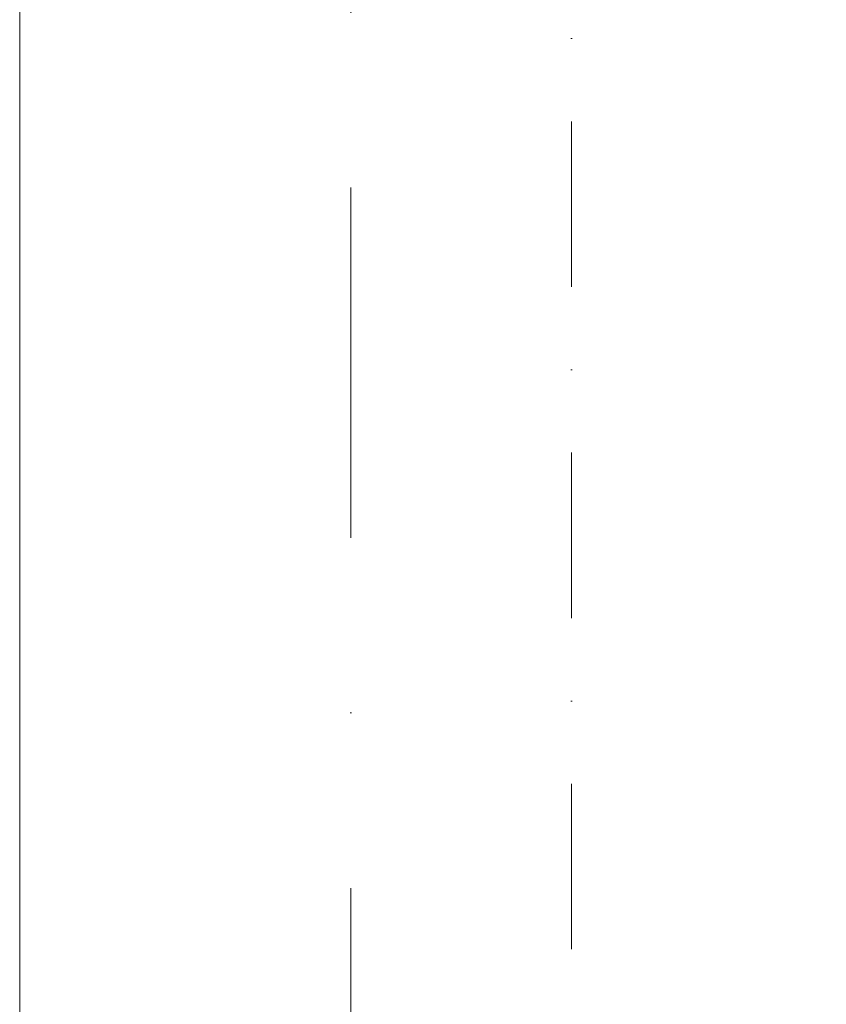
# Model space of a CAD drawing. Header units: millimetres. Extents: x 213386 to 459888, y 74252 to 208052.
# Tile 140 of 256: x 373477 to 374207, y 164289 to 165181. Entities that reach past the tile are written whole.
import ezdxf

# ---------------------------------------------------------------- set-up
doc = ezdxf.new("R2010")
doc.units = ezdxf.units.MM
for name, pattern in [('CK_Čerchovaná 50', [6, 3, -1.5, 0, -1.5]), ('ČERCHOVANÁ', [25.4, 12.7, -6.35, 0, -6.35]), ('ČÁRKOVANÁ01-01', [2, 1, -1])]:
    doc.linetypes.add(name, pattern=pattern)
for name, color, linetype, lineweight in [('FASÁDA DETAILNÍ', 255, 'Continuous', 0), ('NOVÁ TENKÁ', 255, 'Continuous', 0), ('OSY', 255, 'Continuous', 0), ('TENKA', 255, 'Continuous', 0)]:
    doc.layers.add(name, color=color, linetype=linetype, lineweight=lineweight)

msp = doc.modelspace()

# ---------------------------------------------------------------- linework, layer by layer
at = {"layer": 'FASÁDA DETAILNÍ', "ltscale": 5}
msp.add_lwpolyline([(373969.138, 145732.154), (373969.138, 145932.154), (373476.638, 145932.154), (373476.638, 168732.154), (373969.14, 168732.154), (373969.14, 168932.154)], dxfattribs=at)
at = {"layer": 'NOVÁ TENKÁ', "linetype": 'ČÁRKOVANÁ01-01', "ltscale": 250}
msp.add_lwpolyline([(373476.638, 162432.154), (373476.638, 167232.154), (373576.638, 167232.154), (373576.638, 166632.154), (373976.638, 166632.154), (373976.638, 167232.154), (379826.638, 167232.154), (379826.638, 166632.154), (380226.638, 166632.154), (380226.638, 167232.154), (386126.638, 167232.154), (386126.638, 166632.154), (386526.638, 166632.154), (386526.638, 167232.154), (392426.638, 167232.154), (392426.638, 166632.154), (392826.638, 166632.154), (392826.638, 167232.154), (398676.638, 167232.154), (398676.638, 166632.154), (399076.638, 166632.154)], dxfattribs=at)
at = {"layer": 'OSY', "linetype": 'ČERCHOVANÁ', "ltscale": 25}
msp.add_line((373776.638, 170109.563), (373776.638, 145530.044), dxfattribs=at)
at = {"layer": 'TENKA', "linetype": 'CK_Čerchovaná 50', "ltscale": 50}
msp.add_line((373976.638, 145732.154), (373976.638, 168482.154), dxfattribs=at)

doc.saveas('drawing.dxf')
